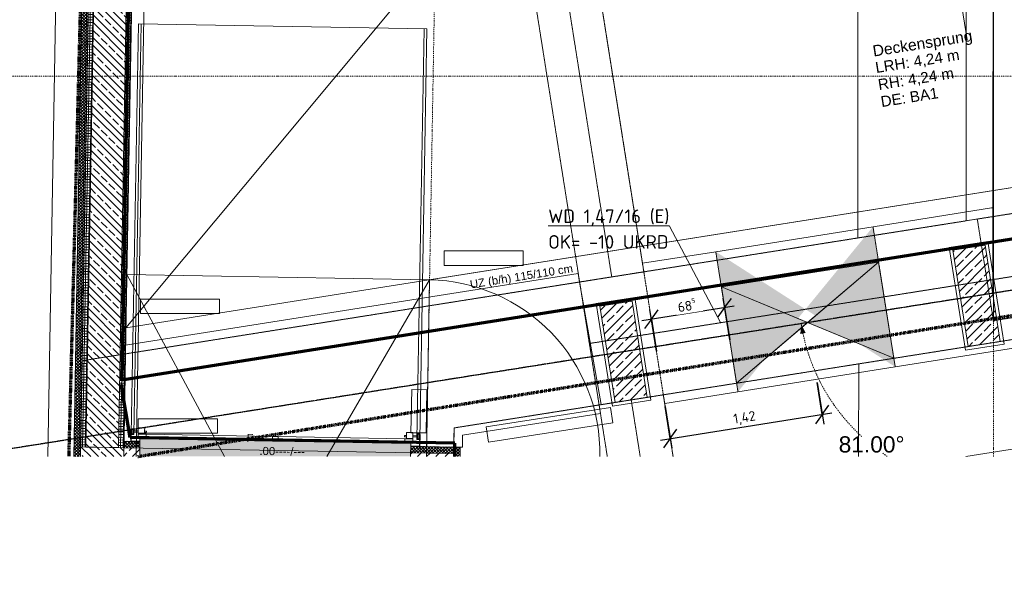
# Model space of a CAD drawing. Header units: millimetres. Extents: x 1523 to 74423, y -42059 to 10268.
# Tile 3 of 77: x 26099 to 35189, y -39821 to -34670. Entities that reach past the tile are written whole.
import ezdxf

# ---------------------------------------------------------------- set-up
doc = ezdxf.new("R2010")
doc.units = ezdxf.units.MM
for name, pattern in [('_Projekt 07 -  _  -  _  -  _  -', [7.5, 3.5, -2, 0, -2]), ('CAx_nichtHalbton', [20001.0584, 10000, -0.5292, 10000, -0.5292]), ('IMPORT-STRICHPUNKT _7_', [20, 10, -5, 0, -5]), ('IMPORT-VERDECKT _8_', [7.5, 5, -2.5]), ('Rasterlinie', [22.225, 12.7, -3.175, 3.175, -3.175]), ('Verdeckt 2x', [3.572, 2.3813, -1.1907])]:
    doc.linetypes.add(name, pattern=pattern)
for name, color, linetype, lineweight, true_color in [('10 VSI--Wärmeschutz _veritkal_', 7, 'Continuous', 13, 0x656565), ('20 A--Deckenbelag', 7, 'Continuous', 13, 0x656565), ('20 A--Gründungsbelag', 7, 'Continuous', 13, 0x656565), ('20 A--Träger _ Deckenkonstruktion', 7, 'IMPORT-VERDECKT _8_', 13, 0x656565), ('20 VSI--Wärmeschutz _horizontal_ S_D', 7, 'Continuous', 13, 0x656565), ('30 A--Träger _ Dachkonstruktion', 7, 'IMPORT-VERDECKT _8_', 13, 0x656565), ('50 A--Fixeinbauten _WU-Beton_', 7, 'Continuous', 13, 0x656565), ('90 A--Achsraster _1_50_', 7, 'IMPORT-STRICHPUNKT _7_', 13, 0x656565), ('97 A--Etiketten _ Deckensprung', 7, 'Continuous', 13, 0x656565), ('97 A--Etiketten _ Träger', 7, 'Continuous', 13, 0x656565), ('AD', 1, 'Continuous', 13, 0xff0000), ('Neubau_10 A--Stütze', 7, 'Continuous', 13, 0x656565), ('Neubau_10 A--Wand außen _ Lärmschutzwand', 7, 'Continuous', 13, 0x656565), ('Neubau_10 A--Wand außen _tragend_', 7, 'Continuous', 13, 0x656565), ('Neubau_10 VSI--Wärmeschutz _veritkal_', 7, 'Continuous', 13, 0x656565), ('Neubau_20 A--Bodenplatte', 7, 'Continuous', 13, 0x656565), ('Neubau_20 A--Gründungsbelag', 7, 'Continuous', 13, 0x656565), ('Neubau_20 VSI--Wärmeschutz _horizontal_ S_D', 7, 'Continuous', 13, 0x656565), ('Neubau_30 A--Träger _ Dachkonstruktion', 7, 'IMPORT-VERDECKT _8_', 13, 0x656565), ('Neubau_50 A--Fixeinbauten _WU-Beton_', 7, 'Continuous', 13, 0x656565), ('Sockelbeschichtung Sprühnebel', 7, 'Continuous', 13, 0x656565), ('Xref_706_5_--_ÜP_-1_000_16_Übersichtsplan UG_IFC 2025_01_13_dwg', 7, 'Continuous', 13, 0x767676), ('XX', 7, 'Continuous', 18, 0x804040)]:
    doc.layers.add(name, color=color, linetype=linetype, lineweight=lineweight, true_color=true_color)
for name, color, linetype, lineweight in [('AD_Detail', 7, 'Continuous', 13), ('Ax-50_BM-Bem', 7, 'Continuous', 9), ('Ax_BM-Bem', 7, 'Continuous', 9), ('GB_HLS-OBJ', 7, 'Continuous', 18), ('M-EQPM-___-IDEN', 7, 'Continuous', 9), ('S-GRID-____-OTLN', 7, 'Continuous', 9)]:
    doc.layers.add(name, color=color, linetype=linetype, lineweight=lineweight)
doc.styles.add('Arial', font='arial.ttf', dxfattribs={"height": 75})
doc.styles.add('Arial_3', font='arial.ttf', dxfattribs={"height": 150})
doc.styles.add('Arial_4', font='arial.ttf', dxfattribs={"height": 100})
doc.styles.add('Arial_B', font='txt', dxfattribs={"height": 103.174603})
doc.styles.add('ISOCPEUR', font='isocpeur.ttf', dxfattribs={"height": 125})
doc.styles.add('ISOCPEUR_2', font='isocpeur.ttf', dxfattribs={"height": 90})
doc.dimstyles.new('KI_1_8_mm_Isocpeur__cm_m__Aufrundung_auf_5_mm', dxfattribs={"dimscale": 304.8, "dimtxt": 89.638306, "dimasz": 0.492126, "dimexe": 0.295276, "dimexo": 0.0625, "dimgap": 0.049213, "dimtad": 1, "dimlfac": 0.001, "dimrnd": 0.005, "dimzin": 0, "dimdsep": 46, "dimtxsty": 'ISOCPEUR_2', "dimblk1": 'OBLIQUE', "dimblk2": 'OBLIQUE', "dimsah": 1, "dimcen": 0.09, "dimdle": 0.295276, "dimadec": 0, "dimazin": 0, "dimtfac": 1, "dimtdec": 4, "dimtix": 1, "dimtmove": 0, "dimatfit": 3, "dimfxl": 0.984252, "dimfxlon": 1, "dimtvp": 1, "dimtfill": 1, "dimtolj": 1, "dimtzin": 0, "dimlwd": 25, "dimlwe": 25, "dimarcsym": 2})
doc.dimstyles.new('KI_1_8_mm_Isocpeur__cm_m__Aufrundung_auf_5_mm_ELT_Gesamtbemaßung', dxfattribs={"dimscale": 304.8, "dimtxt": 89.638306, "dimasz": 0.492126, "dimexe": 0.295276, "dimexo": 0.0625, "dimgap": 0.049213, "dimtad": 1, "dimdec": 1, "dimlfac": 0.1, "dimrnd": 0.5, "dimdsep": 46, "dimtxsty": 'ISOCPEUR_2', "dimblk1": 'OBLIQUE', "dimblk2": 'OBLIQUE', "dimsah": 1, "dimcen": 0.09, "dimdle": 0.295276, "dimadec": 0, "dimazin": 0, "dimtfac": 1, "dimtdec": 4, "dimtix": 1, "dimtmove": 0, "dimatfit": 3, "dimfxl": 0.984252, "dimfxlon": 1, "dimtvp": 1, "dimtfill": 1, "dimtolj": 1, "dimtzin": 0, "dimlwd": 25, "dimlwe": 25, "dimarcsym": 2})
pattern_1 = [(40.336, (0, 0), (-12.945377, 15.2452358), []), (130.336, (0, 0), (15.2452358, 12.945377), [])]
pattern_2 = [(131.336, (0, 0), (90.10192, 79.25683), []), (131.336, (-45.05, -39.63), (90.10192, 79.25683), [90, -30])]
pattern_3 = [(221.336, (0, 0), (-99.07104, 112.6274), []), (221.336, (33.02, -37.54), (-99.07104, 112.6274), []), (221.336, (66.05, -75.08), (-99.07104, 112.6274), [75, -25])]
pattern_4 = [(355.336, (0, 0), (2.032807, 24.917217), []), (85.336, (0, 0), (-24.917217, 2.032807), [])]
pattern_5 = [(130.336, (0, 0), (15.2452358, 12.945377), []), (220.336, (0, 0), (-12.945377, 15.2452358), [])]

# ---------------------------------------------------------------- blocks, each defined once
blk = doc.blocks.new('SuD_WD_RB Allgemein - SuD_WD_RB Allgemein-40271196-SuD_-1UG gesamt Plot  - Blatt 1')
at = {"layer": 'AD', "lineweight": 18}
blk.add_hatch(color=256, dxfattribs=at).paths.add_polyline_path([(-899.8, -735), (0, -735), (-449.9, 0)])
at = {"layer": 'AD_Detail', "lineweight": 18, "true_color": 0xff0000}
blk.add_hatch(color=1, dxfattribs=at).paths.add_polyline_path([(-899.8, 735), (-449.9, 0), (0, 735)])
at = {"layer": 'AD', "color": 7}
for p, q in [((-899.8, -735), (0, 735)), ((-899.8, 735), (0, -735)), ((-899.8, -735), (-899.8, 735)), ((-899.8, 735), (0, 735)), ((0, 735), (0, -735)), ((0, -735), (-899.8, -735))]:
    blk.add_line(p, q, dxfattribs=at)
at = {"layer": 'AD_Detail'}
for p, q in [((0, 735), (-899.8, 735)), ((-899.8, 735), (-449.9, 0)), ((-449.9, 0), (0, 735)), ((-449.9, 0), (-899.8, -735)), ((0, -735), (-449.9, 0)), ((-899.8, -735), (0, -735))]:
    blk.add_line(p, q, dxfattribs=at)
blk = doc.blocks.new('Xref_706_5_--_ÜP_-1_000_11_Übersichtsplan UG_IFC 2024_09_30_dwg_Rampe gerade 27-41959594-SuD_-1UG gesamt Plot  - Blatt 1')
at = {"layer": 'Neubau_50 A--Fixeinbauten _WU-Beton_', "color": 9, "true_color": 0xcbcbcb}
for p, q in [((0, 1397.5), (1648.1, 476.2)), ((1664.5, -467), (0, -1397.5))]:
    blk.add_line(p, q, dxfattribs=at)
at = {"layer": 'Neubau_50 A--Fixeinbauten _WU-Beton_', "color": 9, "true_color": 0xcbcbcb, "flags": 128}
blk.add_lwpolyline([(1632, 1397.5), (0, 1397.5), (0, -1397.5), (1680.8, -1397.5)], dxfattribs=at)
blk = doc.blocks.new('Xref_706_5_--_ÜP_-1_000_11_Übersichtsplan UG_IFC 2024_09_30_dwg_ARROWHEAD_5-41960033-SuD_-1UG gesamt Plot  - Blatt 1')
at = {"layer": '90 A--Achsraster _1_50_', "linetype": 'Continuous', "true_color": 0xededed}
blk.add_hatch(color=7, dxfattribs=at).paths.add_polyline_path([(-1000, 268), (-1000, -268), (-341, -91), (-466, 125)])
at = {"layer": '90 A--Achsraster _1_50_', "color": 9, "linetype": 'Continuous', "true_color": 0xcbcbcb}
blk.add_line((0, 0), (-1000, 0), dxfattribs=at)
blk = doc.blocks.new('Xref_706_5_--_ÜP_-1_000_11_Übersichtsplan UG_IFC 2024_09_30_dwg_Sectional Door-41960541-SuD_-1UG gesamt Plot  - Blatt 1')
at = {"layer": 'Neubau_10 A--Wand außen _tragend_', "true_color": 0xcbcbcb}
h = blk.add_hatch(dxfattribs=at)
h.set_pattern_fill('FP_1', color=9, style=0, pattern_type=2)
h.set_pattern_definition([(0, (0, 0), (0, 25000), []), (90, (0, 0), (-25000, 2e-12), [])])
h.paths.add_polyline_path([(26, -336.2), (26, -378.2), (-26, -378.2), (-26, -336.2)])
at = {"layer": 'Neubau_10 A--Wand außen _tragend_', "color": 9, "true_color": 0xcbcbcb}
for p, q in [((-1330.5, -310), (-1253.5, -310)), ((-1253.5, -312), (-1330.5, -312)), ((-1193.5, -357.2), (-26, -357.2)), ((26, -357.2), (1193.5, -357.2)), ((1330.5, -310), (1253.5, -310)), ((1253.5, -312), (1330.5, -312)), ((-1332, -407), (-1332, -377)), ((-1325.1, -422), (-1331, -411)), ((-1330.5, -377), (-1330.5, -407)), ((-1329.7, -410.3), (-1323.8, -421.3)), ((-1329, -374), (-1309.5, -374)), ((-1309.5, -375.5), (-1329, -375.5)), ((-1323.5, -386), (-1323.5, -418)), ((-1315.5, -426), (-1318.5, -426)), ((-1310.5, -396.1), (-1310.5, -408)), ((-1306.5, -374), (-1306.5, -4166.4)), ((-1268.5, -408), (-1268.5, -396.1)), ((-1208.5, -408), (-1208.5, -396.1)), ((1193.5, -378.2), (26, -378.2)), ((1208.5, -408), (1208.5, -396.1)), ((1268.5, -408), (1268.5, -396.1)), ((1306.5, -374), (1306.5, -4166.4)), ((1329, -374), (1309.5, -374)), ((1309.5, -375.5), (1329, -375.5)), ((1310.5, -396.1), (1310.5, -408)), ((1315.5, -426), (1318.5, -426)), ((1323.5, -386), (1323.5, -418)), ((1329.7, -410.3), (1323.8, -421.3)), ((1325.1, -422), (1331, -411)), ((1330.5, -377), (1330.5, -407)), ((1332, -407), (1332, -377))]:
    blk.add_line(p, q, dxfattribs=at)
at = {"layer": 'Neubau_10 A--Wand außen _tragend_', "color": 9, "true_color": 0xcbcbcb, "flags": 128}
for points in [[(-1332, -313.5), (-1332, -420), (-1334, -420), (-1334, -313.5)], [(-1193.5, -378.2), (-1267, -378.2), (-1267, -336.2), (-1193.5, -336.2), (-26, -336.2), (26, -336.2), (26, -378.2), (-26, -378.2), (-26, -336.2)], [(-1250, -313.5), (-1250, -330), (-1252, -330), (-1252, -313.5)], [(-26, -378.2), (-1193.5, -378.2), (-1193.5, -336.2)], [(26, -336.2), (1193.5, -336.2), (1267, -336.2), (1267, -378.2), (1193.5, -378.2), (1193.5, -336.2)], [(1250, -313.5), (1250, -330), (1252, -330), (1252, -313.5)], [(1332, -313.5), (1332, -420), (1334, -420), (1334, -313.5)], [(1332, -374), (1332, -4166.4), (-1332, -4166.4), (-1332, -374)], [(-1318.5, -424.5), (-1317, -424.5), (-1315.5, -424.5)], [(-1310.5, -418), (-1310.5, -408), (-1268.5, -408), (-1268.5, -437), (-1208.5, -437), (-1208.5, -408), (-1191.5, -408), (-1191.5, -396.1), (-1208.5, -396.1), (-1208.5, -381.2), (-1268.5, -381.2), (-1268.5, -396.1), (-1310.5, -396.1), (-1310.5, -386)], [(-1310.2, -421.3), (-1306.8, -415), (-1305.5, -415.7), (-1308.9, -422)], [(-1306.5, -377), (-1306.5, -381), (-1308, -381), (-1308, -377)], [(1310.5, -418), (1310.5, -408), (1268.5, -408), (1268.5, -437), (1208.5, -437), (1208.5, -408), (1191.5, -408), (1191.5, -396.1), (1208.5, -396.1), (1208.5, -381.2), (1268.5, -381.2), (1268.5, -396.1), (1310.5, -396.1), (1310.5, -386)], [(1310.2, -421.3), (1306.8, -415), (1305.5, -415.7), (1308.9, -422)], [(1306.5, -377), (1306.5, -381), (1308, -381), (1308, -377)], [(1318.5, -424.5), (1317, -424.5), (1315.5, -424.5)]]:
    blk.add_lwpolyline(points, dxfattribs=at)
blk.add_lwpolyline([(1250, -435), (1390, -435), (1390, -835), (1250, -835)], close=True, dxfattribs=at)
at = {"layer": 'Neubau_10 A--Wand außen _tragend_', "color": 9, "true_color": 0xcbcbcb}
for centre, radius, start, end in [((-1330.5, -313.5), 3.5, 90, 180), ((-1330.5, -313.5), 1.5, 90, 180), ((-1253.5, -313.5), 3.5, 0, 90), ((-1253.5, -313.5), 1.5, 360, 90), ((1253.5, -313.5), 3.5, 90, 180), ((1253.5, -313.5), 1.5, 90, 180), ((1330.5, -313.5), 3.5, 0, 90), ((1330.5, -313.5), 1.5, 360, 90), ((-1329, -377), 3, 90, 180), ((-1323.5, -407), 8.5, 180, 208.07249), ((-1329, -377), 1.5, 90, 180), ((-1323.5, -407), 7, 180, 208.07249), ((-1318.5, -418.5), 7.5, 208.07249, 270), ((-1318.5, -418.5), 6, 208.07249, 270), ((-1317, -386), 6.5, 0, 180), ((-1317, -418), 6.5, 180, 0), ((-1315.5, -418.5), 6, 270, 332), ((-1315.5, -418.5), 7.5, 270, 332), ((-1309.5, -377), 3, 0, 90), ((-1309.5, -377), 1.5, 0, 90), ((1309.5, -377), 3, 90, 180), ((1309.5, -377), 1.5, 90, 180), ((1315.5, -418.5), 7.5, 208, 270), ((1315.5, -418.5), 6, 208, 270), ((1317, -386), 6.5, 360, 180), ((1317, -418), 6.5, 180, 0), ((1318.5, -418.5), 6, 270, 331.92751), ((1318.5, -418.5), 7.5, 270, 331.92751), ((1329, -377), 3, 0, 90), ((1329, -377), 1.5, 0, 90), ((1323.5, -407), 7, 331.92751, 0), ((1323.5, -407), 8.5, 331.92751, 0)]:
    blk.add_arc(centre, radius, start, end, dxfattribs=at)
blk = doc.blocks.new('Xref_706_5_--_ÜP_-1_000_11_Übersichtsplan UG_IFC 2024_09_30_dwg_Standard-Rastermarker-41960554-SuD_-1UG gesamt Plot  - Blatt 1')
at = {"layer": '90 A--Achsraster _1_50_', "color": 9, "true_color": 0xcbcbcb}
blk.add_line((48599.8, 0), (54137.2, 0), dxfattribs=at)
blk = doc.blocks.new('Xref_706_5_--_ÜP_-1_000_11_Übersichtsplan UG_IFC 2024_09_30_dwg_Standard-Rastermarker_24-41960578-SuD_-1UG gesamt Plot  - Blatt 1')
at = {"layer": '90 A--Achsraster _1_50_', "color": 9, "true_color": 0xcbcbcb}
blk.add_line((5590.8, 0), (52919.6, 0), dxfattribs=at)
blk = doc.blocks.new('Xref_706_5_--_ÜP_-1_000_11_Übersichtsplan UG_IFC 2024_09_30_dwg_Standard-Rastermarker-V9-SuD_-1UG gesamt Plot  - Blatt 1')
at = {"layer": '90 A--Achsraster _1_50_', "color": 9, "true_color": 0xcbcbcb}
blk.add_line((48648.6, 0), (54137.2, 0), dxfattribs=at)
blk = doc.blocks.new('Xref_706_5_--_ÜP_-1_000_11_Übersichtsplan UG_IFC 2024_09_30_dwg_Standard-Rastermarker_26-41960580-SuD_-1UG gesamt Plot  - Blatt 1')
at = {"layer": '90 A--Achsraster _1_50_', "color": 9, "true_color": 0xcbcbcb}
blk.add_line((48641.2, 0), (63263.7, 0), dxfattribs=at)
blk = doc.blocks.new('Xref_706_5_--_ÜP_-1_000_11_Übersichtsplan UG_IFC 2024_09_30_dwg_Standard-Rastermarker_6-41960559-SuD_-1UG gesamt Plot  - Blatt 1')
at = {"layer": '90 A--Achsraster _1_50_', "color": 9, "true_color": 0xcbcbcb, "flags": 128}
blk.add_lwpolyline([(0, 0), (750, 0), (31250, 0), (32000, 0)], dxfattribs=at)
blk = doc.blocks.new('Xref_706_5_--_ÜP_-1_000_16_Übersichtsplan UG_IFC 2025_01_13_dwg-35469238-SuD_-1UG gesamt Plot  - Blatt 1')
at = {"layer": '10 VSI--Wärmeschutz _veritkal_', "true_color": 0xcbcbcb}
h = blk.add_hatch(dxfattribs=at)
h.set_pattern_fill('FP_9', color=9, style=0, pattern_type=2)
h.set_pattern_definition(pattern_1)
edge = h.paths.add_edge_path()
edge.add_line((32131.3, -103903.6), (23538.7, -103202.6))
edge.add_line((23538.7, -103202.6), (23533.8, -103262.4))
edge.add_line((23533.8, -103262.4), (32127.5, -103963.4))
at = {"layer": '20 A--Deckenbelag', "true_color": 0xededed}
h = blk.add_hatch(color=7, dxfattribs=at)
h.paths.add_polyline_path([(32248.5, -102072.9), (32326.1, -100861.8), (32206.9, -100852.1), (32003.7, -103343.8), (32166.3, -103357.1), (32219.1, -102533)])
h.paths.add_polyline_path([(32291.6, -100859), (32291.6, -100859.6), (32232.1, -101589.4)])
at = {"layer": 'Neubau_10 A--Stütze', "true_color": 0xcbcbcb}
h = blk.add_hatch(dxfattribs=at)
h.set_pattern_fill('FP_5', color=9, style=0, pattern_type=2)
h.set_pattern_definition(pattern_2)
h.paths.add_polyline_path([(31641.5, -95658.8), (31613.6, -95360.1), (30717.5, -95443.8), (30745.6, -95742.5), (31326.3, -95688.2)])
h = blk.add_hatch(dxfattribs=at)
h.set_pattern_fill('FP_5', color=9, style=0, pattern_type=2)
h.set_pattern_definition(pattern_2)
h.paths.add_polyline_path([(31948.6, -98944.5), (31920.7, -98645.8), (31024.6, -98729.5), (31052.5, -99028.2)])
at = {"layer": 'Neubau_10 A--Wand außen _tragend_', "true_color": 0xcbcbcb}
h = blk.add_hatch(dxfattribs=at)
h.set_pattern_fill('FP_9', color=9, style=0, pattern_type=2)
h.set_pattern_definition(pattern_1)
h.paths.add_polyline_path([(32324, -100462.8), (32269, -100398.2), (32264.2, -100458), (32323.8, -100462.8)])
h = blk.add_hatch(dxfattribs=at)
h.set_pattern_fill('FP_9', color=9, style=0, pattern_type=2)
h.set_pattern_definition(pattern_1)
h.paths.add_polyline_path([(32328.8, -100403), (32269, -100398.2), (32324, -100462.8), (32328.5, -100406.7)])
h = blk.add_hatch(dxfattribs=at)
h.set_pattern_fill('FP_9', color=9, style=0, pattern_type=2)
h.set_pattern_definition(pattern_1)
edge = h.paths.add_edge_path()
edge.add_line((32352.9, -100443), (32355.3, -100405.2))
edge.add_line((32355.3, -100405.2), (32328.8, -100403))
edge.add_line((32328.8, -100403), (32324.1, -100462.8))
edge.add_line((32324.1, -100462.8), (32325, -100462.9))
edge.add_line((32325, -100462.9), (32351.5, -100465.1))
h = blk.add_hatch(dxfattribs=at)
h.set_pattern_fill('FP_21', color=9, style=0, pattern_type=2)
h.set_pattern_definition(pattern_5)
h.paths.add_polyline_path([(32324, -100462.8), (32264.2, -100458), (32231.8, -100854.1), (32291.6, -100859), (32311.2, -100618.9)])
h = blk.add_hatch(dxfattribs=at)
h.set_pattern_fill('FP_5', color=9, style=0, pattern_type=2)
h.set_pattern_definition(pattern_2)
edge = h.paths.add_edge_path()
edge.add_line((32349.7, -100493.1), (32323.9, -100463.3))
edge.add_line((32323.9, -100463.3), (32303.6, -100712))
edge.add_line((32303.6, -100712), (32335.6, -100714.1))
h.paths.add_polyline_path([(32324.9, -100464), (32324.9, -100464), (32323.2, -100491.5)])
h = blk.add_hatch(dxfattribs=at)
h.set_pattern_fill('FP_5', color=9, style=0, pattern_type=2)
h.set_pattern_definition(pattern_2)
edge = h.paths.add_edge_path()
edge.add_line((32335.5, -100714.6), (32303.6, -100712.6))
edge.add_line((32303.6, -100712.6), (32291.6, -100859))
edge.add_line((32291.6, -100859), (32326.1, -100861.8))
edge.add_line((32326.1, -100861.8), (32327.3, -100842.4))
h = blk.add_hatch(dxfattribs=at)
h.set_pattern_fill('FP_8', color=9, style=0, pattern_type=2)
h.set_pattern_definition(pattern_4)
h.paths.add_polyline_path([(32076.4, -103497.8), (32069.4, -103497.2), (23571.2, -102803.9), (23567.1, -102853.8), (32072.3, -103547.6)])
h = blk.add_hatch(dxfattribs=at)
h.set_pattern_fill('FP_2', color=9, style=0, pattern_type=2)
h.set_pattern_definition(pattern_3)
h.paths.add_polyline_path([(32072.3, -103547.6), (23567.1, -102853.8), (23542.7, -103152.8), (32047.9, -103846.6), (32068.9, -103590)])
h = blk.add_hatch(dxfattribs=at)
h.set_pattern_fill('FP_8', color=9, style=0, pattern_type=2)
h.set_pattern_definition(pattern_4)
h.paths.add_polyline_path([(32047.9, -103846.6), (23542.7, -103152.8), (23538.8, -103202.6), (32043.9, -103896.4)])
h = blk.add_hatch(dxfattribs=at)
h.set_pattern_fill('FP_21', color=9, style=0, pattern_type=2)
h.set_pattern_definition(pattern_5)
h.paths.add_polyline_path([(32088.4, -103350.7), (32028.6, -103345.9), (32016.6, -103492.9), (32076.4, -103497.7), (32088.3, -103352.1)])
h = blk.add_hatch(dxfattribs=at)
h.set_pattern_fill('FP_5', color=9, style=0, pattern_type=2)
h.set_pattern_definition(pattern_2)
edge = h.paths.add_edge_path()
edge.add_line((32161.5, -103432.3), (32166.3, -103357.1))
edge.add_line((32166.3, -103357.1), (32088.4, -103350.7))
edge.add_line((32088.4, -103350.7), (32076.4, -103497.8))
edge.add_line((32076.4, -103497.8), (32156.9, -103504.3))
h = blk.add_hatch(dxfattribs=at)
h.set_pattern_fill('FP_2', color=9, style=0, pattern_type=2)
h.set_pattern_definition(pattern_3)
edge = h.paths.add_edge_path()
edge.add_line((32135.6, -103836.9), (32156.9, -103504.3))
edge.add_line((32156.9, -103504.3), (32076.4, -103497.8))
edge.add_line((32076.4, -103497.8), (32044, -103896.4))
edge.add_line((32044, -103896.4), (32131.3, -103903.6))
at = {"layer": 'Neubau_30 A--Träger _ Dachkonstruktion', "linetype": 'Continuous', "true_color": 0xededed}
h = blk.add_hatch(color=7, dxfattribs=at)
h.paths.add_polyline_path([(31785.9, -96343.3), (31706.1, -96350.8), (31557.6, -96653.4), (31777.1, -96355.3)])
h.paths.add_polyline_path([(31706.1, -96350.8), (30481.4, -96465.2), (31202.1, -97136.1), (31268.1, -97046.4), (30810.2, -96434.5)])
h = blk.add_hatch(color=7, dxfattribs=at)
h.paths.add_polyline_path([(31922.7, -97806.9), (31640.9, -97544.6), (31842.8, -97814.4), (31842.8, -97814.4)])
h.paths.add_polyline_path([(31283.5, -97211.9), (31202.1, -97136.1), (30618.3, -97928.8), (30946.9, -97898.1)])
at = {"color": 7, "lineweight": 13, "true_color": 0xefefef, "flags": 128}
for points in [[(32240, -100134.5), (32136.1, -98978.8), (31993.8, -98991.6), (32097.7, -100147.3)], [(30584.5, -100440.4), (30631.2, -99710.2), (30498, -99701.7), (30451.2, -100431.9)], [(30848.4, -103266.2), (30895.2, -102536), (30761.9, -102527.5), (30715.2, -103257.7)], [(31951.9, -103356.3), (31998.7, -102626), (31865.4, -102617.5), (31818.7, -103347.7)]]:
    blk.add_lwpolyline(points, close=True, dxfattribs=at)
at = {"layer": '10 VSI--Wärmeschutz _veritkal_', "color": 9, "true_color": 0xcbcbcb}
blk.add_line((23538.7, -103202.6), (32131.3, -103903.6), dxfattribs=at)
at = {"layer": '10 VSI--Wärmeschutz _veritkal_', "color": 9, "true_color": 0xcbcbcb, "flags": 128}
for points in [[(32088.3, -100443.7), (32264.2, -100458), (32270.7, -100378.3), (32161.7, -100369.4)], [(32127.5, -103963.5), (26484.7, -103503.1), (26086, -103470.6), (23474, -103257.5), (23478.9, -103197.7)]]:
    blk.add_lwpolyline(points, dxfattribs=at)
at = {"layer": '20 A--Deckenbelag', "color": 9, "true_color": 0xcbcbcb}
blk.add_line((32206.9, -100852.1), (32326.1, -100861.8), dxfattribs=at)
at = {"layer": '20 A--Deckenbelag', "color": 9, "true_color": 0xcbcbcb, "flags": 128}
blk.add_lwpolyline([(32166.3, -103357.1), (32003.7, -103343.8), (32206.9, -100852.1)], dxfattribs=at)
at = {"layer": '20 A--Gründungsbelag', "color": 9, "true_color": 0xcbcbcb}
blk.add_line((28812.5, -95488.1), (27928.3, -95570.7), dxfattribs=at)
at = {"layer": '20 A--Träger _ Deckenkonstruktion', "color": 9, "true_color": 0xcbcbcb}
for p, q in [((31044.3, -95446.4), (29278, -76536.3)), ((31616.8, -95392.9), (30772, -86348.7))]:
    blk.add_line(p, q, dxfattribs=at)
at = {"layer": '20 A--Träger _ Deckenkonstruktion', "color": 9, "true_color": 0xcbcbcb, "flags": 128}
for points in [[(28965.7, -79375.2), (30471.8, -95499.9), (26952.7, -57824)], [(30471.8, -95499.9), (31417.7, -95411.5), (29779.2, -77869.9), (28833.3, -77958.2)]]:
    blk.add_lwpolyline(points, dxfattribs=at)
at = {"layer": '20 VSI--Wärmeschutz _horizontal_ S_D', "color": 9, "true_color": 0xcbcbcb, "flags": 128}
blk.add_lwpolyline([(30817.5, -99200.8), (31212, -103427.2), (32076.4, -103497.8), (32324, -100462.8), (32088.3, -100443.7), (31960.8, -99075.7)], close=True, dxfattribs=at)
at = {"layer": '30 A--Träger _ Dachkonstruktion', "color": 9, "true_color": 0xcbcbcb}
for p, q in [((30481.4, -95602.1), (12748.9, -94466.7)), ((31417.7, -95411.5), (18077.2, -94557.3))]:
    blk.add_line(p, q, dxfattribs=at)
at = {"layer": '30 A--Träger _ Dachkonstruktion', "color": 9, "true_color": 0xcbcbcb, "flags": 128}
for points in [[(32351.5, -100465.1), (32088.6, -100443.6), (31962.5, -99093.8), (30817.3, -99200.8)], [(30817.3, -99200.8), (31249.8, -103831.7), (32131.3, -103903.6)]]:
    blk.add_lwpolyline(points, dxfattribs=at)
at = {"layer": '50 A--Fixeinbauten _WU-Beton_', "color": 9, "true_color": 0xcbcbcb}
blk.add_arc((32303.6, -100712), 1600, 85.19081, 175.33628, dxfattribs=at)
at = {"layer": '90 A--Achsraster _1_50_', "color": 161, "true_color": 0xaaaaff}
for p, q in [((18077.2, -94557.3), (32669.9, -95491.7)), ((32061.6, -104992.9), (31315.5, -97005.1))]:
    blk.add_line(p, q, dxfattribs=at)
for start, end in [(321.69027, 323.39882), (278.26361, 313.84918)]:
    blk.add_arc((31165.1, -95395.4), 1796.7, start, end, dxfattribs=at)
at = {"layer": '97 A--Etiketten _ Deckensprung', "color": 9, "true_color": 0xcbcbcb, "flags": 128}
for points in [[(27659.9, -57869.3), (31165.5, -95399.6), (22986, -94871.7)], [(24583.3, -102886.5), (23202.1, -88099.9), (29488.2, -87512.7), (30972.9, -103407.7), (24583.3, -102886.5), (23202.1, -88099.9), (26800, -91083.1), (26989.5, -91065.4), (29488.2, -87512.7), (23202.1, -88099.9)], [(27867.4, -100464.8), (30972.9, -103407.7), (29488.2, -87512.7)]]:
    blk.add_lwpolyline(points, dxfattribs=at)
at = {"layer": 'Neubau_10 A--Stütze', "color": 9, "true_color": 0xcbcbcb, "flags": 128}
for points in [[(31641.5, -95658.8), (31613.6, -95360.1), (30717.5, -95443.8), (30745.4, -95742.5)], [(31948.6, -98944.5), (31920.7, -98645.8), (31024.6, -98729.5), (31052.5, -99028.2)]]:
    blk.add_lwpolyline(points, close=True, dxfattribs=at)
at = {"layer": 'Neubau_10 A--Wand außen _ Lärmschutzwand', "color": 9, "true_color": 0xcbcbcb}
for p, q in [((20625.9, -102448.3), (32164.2, -103389.5)), ((32156.9, -103504.3), (32125, -103501.7)), ((32091.2, -103915.3), (32130.4, -103918.5))]:
    blk.add_line(p, q, dxfattribs=at)
at = {"layer": 'Neubau_10 A--Wand außen _ Lärmschutzwand', "color": 9, "true_color": 0xcbcbcb, "flags": 128}
blk.add_lwpolyline([(32130.4, -103918.5), (18588.4, -102813.8), (18593.3, -102754), (18597.8, -102699.2), (18622.2, -102400.2), (18626.7, -102345.4), (18631.5, -102285.6), (20175.3, -102411.5)], dxfattribs=at)
at = {"layer": 'Neubau_10 A--Wand außen _tragend_', "color": 9, "true_color": 0xcbcbcb}
blk.add_line((32231.8, -100854.1), (32326.1, -100861.8), dxfattribs=at)
at = {"layer": 'Neubau_10 A--Wand außen _tragend_', "color": 9, "true_color": 0xcbcbcb, "flags": 128}
for points in [[(32355.3, -100405.2), (32269, -100398.2), (32264.2, -100458), (32231.8, -100854.1)], [(32351.5, -100465.1), (32324, -100462.8), (32291.6, -100859)], [(20166, -102526.1), (16834.8, -102254.4), (13450.5, -101978.3), (13201.6, -102001.6), (13202.2, -102008.2), (13221.1, -102210.4), (23550.9, -103053.1), (23567.1, -102853.8), (23542.7, -103152.8), (32047.9, -103846.6), (32072.3, -103547.6), (32076.4, -103497.8), (26522.1, -103044.6)], [(13400.8, -101983), (13404.7, -102024.7), (32072.3, -103547.6)], [(23538.7, -103202.6), (32043.9, -103896.4), (32131.3, -103903.6)], [(32166.3, -103357.1), (32028.6, -103345.9), (32016.6, -103492.9), (32076.4, -103497.8)], [(32088.4, -103350.7), (32076.4, -103497.8), (32156.9, -103504.3)], [(32156.9, -103504.3), (32076.4, -103497.8), (32043.9, -103896.4)]]:
    blk.add_lwpolyline(points, dxfattribs=at)
at = {"layer": 'Neubau_10 VSI--Wärmeschutz _veritkal_', "color": 9, "true_color": 0xcbcbcb, "flags": 128}
for points in [[(31785.9, -96343.3), (31549.3, -93809.3), (31469.6, -93816.8), (31906.7, -98496.4), (31986.4, -98489), (31922.7, -97806.9), (31785.9, -96343.3)], [(30376.7, -95344.9), (30378.3, -95361.4), (30481.4, -96465.2), (30618.3, -97928.8), (30682, -98610.8), (30761.7, -98603.4), (30697.9, -97921.3), (30561.1, -96457.7)], [(30561.1, -96457.7), (30457.9, -95354), (30457.5, -95350.1)], [(32161.7, -100369.4), (32042.2, -99086.4), (31962.5, -99093.8), (32088.3, -100443.7)]]:
    blk.add_lwpolyline(points, dxfattribs=at)
blk.add_lwpolyline([(30817.5, -99200.8), (30737.8, -99208.2), (31131.1, -103420.6), (31212, -103427.2)], close=True, dxfattribs=at)
at = {"layer": 'Neubau_20 A--Bodenplatte', "color": 9, "true_color": 0xcbcbcb, "flags": 128}
blk.add_lwpolyline([(32112.2, -104203), (23637.3, -103511.6), (23632.6, -103461.1), (13714.3, -102652), (12904.7, -102585.9), (9947.6, -102862.2), (9128.9, -94097.8), (12086, -93821.6)], dxfattribs=at)
at = {"layer": 'Neubau_20 A--Gründungsbelag', "color": 9, "true_color": 0xcbcbcb, "flags": 128}
for points in [[(23571.2, -102803.9), (24583.3, -102886.5), (23202.1, -88099.9), (29488.2, -87512.7), (30708.9, -100581.9), (31962.4, -100684.2), (32303.6, -100712), (32324, -100462.8), (32351.5, -100465.1)], [(26989.5, -91065.4), (27867.4, -100464.8), (30972.9, -103407.7), (27867.3, -100464.6), (27678.1, -100482.3), (25562.7, -102966.4), (30972.9, -103407.7), (29488.2, -87512.7), (26989.5, -91065.4), (26800, -91083.1), (23202.1, -88099.9), (29488.2, -87512.7)]]:
    blk.add_lwpolyline(points, dxfattribs=at)
at = {"layer": 'Neubau_20 VSI--Wärmeschutz _horizontal_ S_D', "color": 9, "true_color": 0xcbcbcb}
blk.add_line((32590.4, -96733.4), (31736.5, -96677.2), dxfattribs=at)
at = {"layer": 'Neubau_20 VSI--Wärmeschutz _horizontal_ S_D', "color": 9, "true_color": 0xcbcbcb, "flags": 128}
blk.add_lwpolyline([(31736.5, -96677.2), (31640.1, -95645), (31469.3, -93816.8), (32465, -93723.8), (32653.7, -95744.7)], dxfattribs=at)
blk.add_lwpolyline([(30575.3, -96610.2), (22947, -96121.8), (22829.3, -94861.6), (30457.6, -95350.1)], close=True, dxfattribs=at)
at = {"layer": 'Neubau_30 A--Träger _ Dachkonstruktion', "color": 9, "true_color": 0xcbcbcb}
for p, q in [((31390, -99147.3), (31044.3, -95446.4)), ((30561.1, -96457.7), (30481.4, -96465.2)), ((31934.6, -98795.1), (32461.6, -98745.9)), ((23023.4, -99627.5), (30789.6, -98902.1))]:
    blk.add_line(p, q, dxfattribs=at)
at = {"layer": 'Neubau_30 A--Träger _ Dachkonstruktion', "color": 9, "true_color": 0xcbcbcb, "flags": 128}
for points in [[(31616.8, -95392.9), (31962.5, -99093.8), (23051.3, -99926.2), (22995.5, -99328.8), (30761.7, -98603.4), (30817.5, -99200.8), (30698, -97921.3), (31843, -97814.4), (31922.7, -97806.9)], [(31785.9, -96343.3), (31706.3, -96350.8), (30561.3, -96457.7), (30481.4, -95602.1)], [(30561.3, -96457.7), (30698, -97921.3), (30618.3, -97928.8)], [(32442.2, -99049), (31962.5, -99093.8), (31906.7, -98496.4), (32481, -98442.8)]]:
    blk.add_lwpolyline(points, dxfattribs=at)
at = {"layer": 'Sockelbeschichtung Sprühnebel', "color": 9, "true_color": 0xcbcbcb, "flags": 128}
for points in [[(30718.3, -95775.1), (30684.8, -95416.7), (31640.7, -95327.4), (31674.2, -95685.9)], [(31025.4, -99060.8), (30991.9, -98702.4), (31947.7, -98613.1), (31981.2, -98971.5)]]:
    blk.add_lwpolyline(points, close=True, dxfattribs=at)
for name, p, rotation in [('Xref_706_5_--_ÜP_-1_000_11_Übersichtsplan UG_IFC 2024_09_30_dwg_Standard-Rastermarker_24-41960578-SuD_-1UG gesamt Plot  - Blatt 1', (32581.5, -110559.5), 95.33628353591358), ('Xref_706_5_--_ÜP_-1_000_11_Übersichtsplan UG_IFC 2024_09_30_dwg_Standard-Rastermarker_6-41960559-SuD_-1UG gesamt Plot  - Blatt 1', (28259.7, -109378.4), 86.33628353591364), ('Xref_706_5_--_ÜP_-1_000_11_Übersichtsplan UG_IFC 2024_09_30_dwg_Standard-Rastermarker_26-41960580-SuD_-1UG gesamt Plot  - Blatt 1', (81211.7, -98599.9), 176.3362835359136), ('Xref_706_5_--_ÜP_-1_000_11_Übersichtsplan UG_IFC 2024_09_30_dwg_Standard-Rastermarker-V9-SuD_-1UG gesamt Plot  - Blatt 1', (80823, -104670.1), 175.336283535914), ('Xref_706_5_--_ÜP_-1_000_11_Übersichtsplan UG_IFC 2024_09_30_dwg_Rampe gerade 27-41959594-SuD_-1UG gesamt Plot  - Blatt 1', (30595.3, -101974.8), 355.3362835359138), ('Xref_706_5_--_ÜP_-1_000_11_Übersichtsplan UG_IFC 2024_09_30_dwg_Standard-Rastermarker-41960554-SuD_-1UG gesamt Plot  - Blatt 1', (80595.8, -107455.8), 175.3362835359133)]:
    blk.add_blockref(name, p, dxfattribs=dict(rotation=rotation))
at = {"xscale": 0.09178743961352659, "yscale": 0.09178743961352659, "zscale": 0.09178743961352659, "rotation": 186.7999486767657}
blk.add_blockref('Xref_706_5_--_ÜP_-1_000_11_Übersichtsplan UG_IFC 2024_09_30_dwg_ARROWHEAD_5-41960033-SuD_-1UG gesamt Plot  - Blatt 1', (31332.2, -97184.3), dxfattribs=at)
at = {"extrusion": (0, 0, -1), "zscale": -0.9999999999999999, "rotation": 94.66372285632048}
blk.add_blockref('Xref_706_5_--_ÜP_-1_000_11_Übersichtsplan UG_IFC 2024_09_30_dwg_Sectional Door-41960541-SuD_-1UG gesamt Plot  - Blatt 1', (-32439.2, -102125.2), dxfattribs=at)
at = {"layer": '90 A--Achsraster _1_50_', "color": 5, "true_color": 0x0000ff, "insert": (32411.6, -96601.7), "char_height": 150, "width": 727.186, "attachment_point": 2, "rotation": 86.33628, "line_spacing_factor": 0.941778, "style": 'Arial_3'}
blk.add_mtext('81.00°', dxfattribs=at)
at = {"layer": '97 A--Etiketten _ Deckensprung', "attachment_point": 1, "rotation": 95.33628, "line_spacing_factor": 0.941778}
for s, insert, char_height, width, style in [('Deckensprung', (28810.5, -96368.6), 103.175, 1165.496, 'Arial_B'), ('LRH: 4,24 m', (28966.8, -96354), 100, 936.559, 'Arial_4'), ('RH: 4,24 m', (29125.4, -96339.2), 100, 843.515, 'Arial_4'), ('DE: BA1', (29284.1, -96324.4), 100, 640.288, 'Arial_4')]:
    blk.add_mtext(s, dxfattribs=dict(at, insert=insert, char_height=char_height, width=width, style=style))
at = {"layer": '97 A--Etiketten _ Träger', "insert": (30737.7, -100215.6), "char_height": 75, "width": 1147.763, "attachment_point": 1, "rotation": 95.33628, "line_spacing_factor": 0.941778, "style": 'Arial'}
blk.add_mtext('UZ (b/h) 115/110 cm', dxfattribs=at)
at = {"layer": 'Neubau_10 A--Wand außen _tragend_', "char_height": 75, "rotation": 85.33628, "line_spacing_factor": 0.941778, "style": 'Arial'}
for s, insert, width, attachment_point in [('.00----/---', (32147.9, -102247.3), 498.588, 1), ('F', (32025.8, -102294.7), 76.211, 3)]:
    blk.add_mtext(s, dxfattribs=dict(at, insert=insert, width=width, attachment_point=attachment_point))
blk = doc.blocks.new('DIMBLOCK1-SuD_-1UG gesamt Plot  - Blatt 1')
at = {"layer": 'Ax-50_BM-Bem', "lineweight": 25}
for p, q in [((32653.8, -37626.5), (32592.8, -37241.3)), ((32606.9, -37330.2), (32669.2, -37244.4)), ((32695.8, -37316.1), (31841.4, -37451.5)), ((31977.2, -37733.7), (31916.2, -37348.5)), ((31930.3, -37437.4), (31992.7, -37351.6)), ((32606.9, -37330.2), (32544.5, -37416)), ((32606.9, -37330.2), (32653.8, -37626.5)), ((31930.3, -37437.4), (31868, -37523.2)), ((31930.3, -37437.4), (31977.2, -37733.7))]:
    blk.add_line(p, q, dxfattribs=at)
at = {"layer": 'Ax-50_BM-Bem', "color": 0, "lineweight": 25, "insert": (32165.1, -37266), "char_height": 90, "width": 201.144, "attachment_point": 1, "rotation": 9.0001, "line_spacing_factor": 1.149209, "style": 'ISOCPEUR_2', "bg_fill": 3, "box_fill_scale": 1.25, "bg_fill_color": 256, "bg_fill_true_color": 13158600, "bg_fill_transparency": 0}
blk.add_mtext('68\\A2\\H0.5x;\\S5^  ;\\H2x;', dxfattribs=at)
blk = doc.blocks.new('_Oblique')
at = {"color": 0, "linetype": 'ByBlock', "lineweight": -2}
blk.add_line((-0.5, -0.5), (0.5, 0.5), dxfattribs=at)
blk = doc.blocks.new('DIMBLOCK21-SuD_-1UG gesamt Plot  - Blatt 1')
at = {"layer": 'Ax-50_BM-Bem', "lineweight": 25}
for p, q in [((33460.5, -38021), (33521.5, -38406.2)), ((33507.4, -38317.3), (33460.5, -38021)), ((32057.9, -38243.2), (32118.9, -38628.4)), ((32104.9, -38539.5), (32057.9, -38243.2)), ((33507.4, -38317.3), (33569.7, -38231.5)), ((32016, -38553.6), (33596.3, -38303.3)), ((33507.4, -38317.3), (33445, -38403.1)), ((32104.9, -38539.5), (32042.5, -38625.3)), ((32104.9, -38539.5), (32167.2, -38453.7))]:
    blk.add_line(p, q, dxfattribs=at)
at = {"layer": 'Ax-50_BM-Bem', "color": 0, "lineweight": 25, "insert": (32681.4, -38313.9), "char_height": 90, "width": 252.775, "attachment_point": 1, "rotation": 9, "line_spacing_factor": 1.149209, "style": 'ISOCPEUR_2', "bg_fill": 3, "box_fill_scale": 1.25, "bg_fill_color": 256, "bg_fill_true_color": 13158600, "bg_fill_transparency": 0}
blk.add_mtext('1,42', dxfattribs=at)

msp = doc.modelspace()

# ---------------------------------------------------------------- linework, layer by layer
at = {"layer": 'S-GRID-____-OTLN', "linetype": 'Rasterlinie', "lineweight": 25}
msp.add_line((73593.534, -31098.556), (18520.615, -39821.249), dxfattribs=at)
at = {"layer": 'XX', "color": 5, "linetype": '_Projekt 07 -  _  -  _  -  _  -', "lineweight": 70, "true_color": 0x0000ff}
for p, q in [((27041.021, -19691.153), (26551.187, -38705.13)), ((27188.757, -38705.13), (72313.612, -31417.162))]:
    msp.add_line(p, q, dxfattribs=at)
at = {"layer": 'XX', "color": 9, "linetype": 'Verdeckt 2x', "true_color": 0xc0c0c0}
msp.add_line((32131.103, -38705.13), (30683.402, -29564.706), dxfattribs=at)
at = {"layer": 'XX', "color": 7, "linetype": 'CAx_nichtHalbton', "lineweight": 70, "true_color": 0xffffff}
for p, q in [((27178.542, -30097.139), (27040.668, -37995.936)), ((27040.668, -37995.936), (43210.924, -35434.819)), ((27118.112, -38530.612), (27037.036, -38037.229)), ((30117.655, -38582.97), (27118.112, -38530.612)), ((30115.523, -38705.13), (30117.655, -38582.97))]:
    msp.add_line(p, q, dxfattribs=at)

# ---------------------------------------------------------------- block references
at = {"layer": 'GB_HLS-OBJ', "rotation": 99.00009585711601}
msp.add_blockref('SuD_WD_RB Allgemein - SuD_WD_RB Allgemein-40271196-SuD_-1UG gesamt Plot  - Blatt 1', (33302.599, -37024.391), dxfattribs=at)
at = {"layer": 'Xref_706_5_--_ÜP_-1_000_16_Übersichtsplan UG_IFC 2025_01_13_dwg', "color": 9, "true_color": 0xcbcbcb, "rotation": 273.663716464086}
msp.add_blockref('Xref_706_5_--_ÜP_-1_000_16_Übersichtsplan UG_IFC 2025_01_13_dwg-35469238-SuD_-1UG gesamt Plot  - Blatt 1', (128297.139, 0), dxfattribs=at)

# ---------------------------------------------------------------- texts
at = {"layer": 'M-EQPM-___-IDEN', "color": 1, "true_color": 0xff0000, "char_height": 125, "attachment_point": 1, "style": 'ISOCPEUR'}
for s, insert, width in [('\\LWD 1,47/16 (E)', (30978.447, -36423.336), 1350.84344), ('OK= -10 UKRD', (30978.447, -36660.6), 1306.75062)]:
    msp.add_mtext(s, dxfattribs=dict(at, insert=insert, width=width))

# ---------------------------------------------------------------- next in the draw order: dimensions: what is measured, and where the dimension line sits
at = {"layer": 'Ax_BM-Bem', "lineweight": 25}
dim = msp.add_linear_dim(base=(31930.311, -37437.38), p1=(32653.807, -37626.528), p2=(31977.242, -37733.686), angle=9.0000959, text='\\A1;68\\Q;{\\A1;{\\H0.5x;\\S5^ ;}}', dimstyle='KI_1_8_mm_Isocpeur__cm_m__Aufrundung_auf_5_mm_ELT_Gesamtbemaßung', override={"dimpost": '<>', "dimfxl": 684.998761}, dxfattribs=at)
dim.commit()
dim.dimension.update_dxf_attribs({"geometry": 'DIMBLOCK1-SuD_-1UG gesamt Plot  - Blatt 1', "text_midpoint": (32259.207, -37324.539)})
dim = msp.add_linear_dim(base=(33507.383, -38317.337), p1=(32057.935, -38243.167), p2=(33460.453, -38021.03), angle=8.9999976, dimstyle='KI_1_8_mm_Isocpeur__cm_m__Aufrundung_auf_5_mm', override={"dimpost": '<>', "dimfxl": 1419.999973}, dxfattribs=at)
dim.commit()
dim.dimension.update_dxf_attribs({"geometry": 'DIMBLOCK21-SuD_-1UG gesamt Plot  - Blatt 1', "text_midpoint": (32796.738, -38369.144)})

# ---------------------------------------------------------------- next in the draw order: linework, layer by layer
at = {"layer": 'M-EQPM-___-IDEN'}
msp.add_line((32569.101, -37468.736), (32096.447, -36577.698), dxfattribs=at)

doc.saveas('drawing.dxf')
